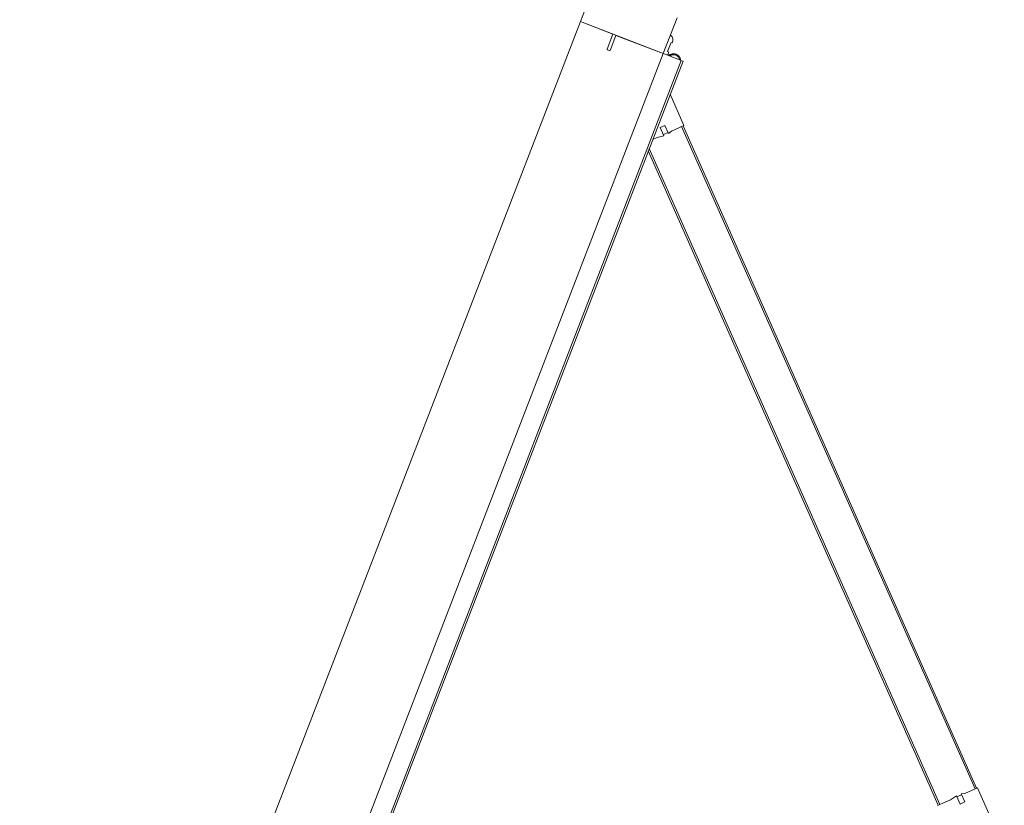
# Model space of a CAD drawing. Header units: inches. Extents: x 424 to 2043, y -237 to 445.
# Tile 89 of 256: x 716.998 to 718.125, y -113.985 to -113.085. Entities that reach past the tile are written whole.
import ezdxf

# ---------------------------------------------------------------- set-up
doc = ezdxf.new("R2010")
doc.units = ezdxf.units.IN
doc.header["$MEASUREMENT"] = 0
doc.layers.add('A-DOOR', color=31, linetype='Continuous', lineweight=9)

# ---------------------------------------------------------------- blocks, each defined once
blk = doc.blocks.new('5-panel_Bi-fold_external_door_10806 - Type 1-V8-اول')
at = {"layer": 'A-DOOR'}
for p, q in [((-1.6227, 0.7434), (-1.6764, 0.6897)), ((-1.6757, 0.689), (-2.262, 0.1027)), ((-1.6743, 0.6876), (-2.2606, 0.1012)), ((-1.6764, 0.6897), (-1.6652, 0.6785)), ((-1.6757, 0.689), (-1.6743, 0.6876)), ((-1.6652, 0.6785), (-1.6632, 0.675)), ((-1.6632, 0.675), (-1.6561, 0.6821)), ((-1.6518, 0.6779), (-1.6592, 0.6705)), ((-1.6561, 0.6821), (-1.6518, 0.6779)), ((-1.6624, 0.6757), (-1.6582, 0.6715)), ((-1.6592, 0.6705), (-1.6526, 0.6659)), ((-1.6526, 0.6659), (-1.641, 0.6543)), ((-1.6432, 0.6565), (-2.2239, 0.0757)), ((-1.6417, 0.655), (-2.2211, 0.0757)), ((-1.6432, 0.6565), (-1.6417, 0.655)), ((-2.2627, 0.1034), (-2.2904, 0.0757)), ((-2.2516, 0.0922), (-2.2627, 0.1034)), ((-2.2606, 0.1012), (-2.262, 0.1027)), ((-2.248, 0.0901), (-2.2516, 0.0922)), ((-2.2551, 0.083), (-2.248, 0.0901)), ((-2.2509, 0.0788), (-2.2551, 0.083)), ((-2.2435, 0.0861), (-2.2509, 0.0788)), ((-2.2445, 0.0851), (-2.2488, 0.0894)), ((-2.2389, 0.0796), (-2.2435, 0.0861)), ((-2.2351, 0.0757), (-2.2389, 0.0796)), ((2.581, 0.0759), (-2.331, 0.0759)), ((-2.331, 0.0755), (-2.331, 0.0759)), ((-2.331, 0.0743), (-2.331, 0.0755)), ((-2.331, 0.0737), (-2.331, 0.0743)), ((2.581, 0.0737), (-2.331, 0.0737)), ((-2.331, 0.0693), (-2.331, 0.0737)), ((-2.331, 0.0538), (-2.331, 0.0693)), ((-2.3461, 0.0569), (-2.3469, 0.0569)), ((-2.3461, 0.0569), (-2.3469, 0.0569)), ((-2.3461, 0.0553), (-2.3461, 0.0569)), ((-2.3461, 0.0553), (-2.3461, 0.0569)), ((-2.331, 0.0569), (-2.335, 0.0569)), ((-2.335, 0.0569), (-2.335, 0.0553)), ((-2.3325, 0.0594), (-2.3325, 0.0569)), ((-2.3325, 0.0594), (-2.3325, 0.0569)), ((-2.3325, 0.0594), (-2.3325, 0.0569)), ((-2.3325, 0.0594), (-2.3325, 0.0569)), ((-2.331, 0.0516), (-2.375, 0.0516)), ((-2.335, 0.0553), (-2.3461, 0.0553)), ((-2.331, 0.0516), (-2.331, 0.0538)), ((-2.331, -0.05), (-2.331, 0.0516)), ((-2.331, 0.0516), (2.581, 0.0516)), ((-2.331, -0.0065), (-2.331, 0.0516)), ((-2.3125, -0.0065), (-2.331, -0.0065)), ((-2.331, -0.05), (-2.331, -0.0102)), ((-2.331, -0.0102), (-2.3125, -0.0102)), ((-2.312, -0.0097), (-2.312, -0.007)), ((-2.375, -0.05), (-2.331, -0.05)), ((-2.331, -0.05), (2.581, -0.05))]:
    blk.add_line(p, q, dxfattribs=at)
at = {"layer": 'A-DOOR', "flags": 128}
blk.add_lwpolyline([(-2.3312, 0.0727), (-2.3315, 0.0725), (-2.3317, 0.0724), (-2.332, 0.0722), (-2.3323, 0.072), (-2.3325, 0.0718), (-2.3328, 0.0716), (-2.333, 0.0714), (-2.3332, 0.0712), (-2.3335, 0.0709), (-2.3337, 0.0707), (-2.3339, 0.0704), (-2.3341, 0.0702), (-2.3342, 0.0699), (-2.3344, 0.0696), (-2.3346, 0.0694), (-2.3347, 0.0691), (-2.3348, 0.0688), (-2.335, 0.0685), (-2.3351, 0.0682), (-2.3352, 0.0679), (-2.3352, 0.0676), (-2.3353, 0.0673), (-2.3354, 0.067), (-2.3354, 0.0666), (-2.3355, 0.0663), (-2.3355, 0.066), (-2.3355, 0.0657), (-2.3355, 0.0654), (-2.3355, 0.065), (-2.3355, 0.0647), (-2.3354, 0.0644), (-2.3354, 0.0641), (-2.3353, 0.0638), (-2.3352, 0.0635), (-2.3351, 0.0632), (-2.335, 0.0629), (-2.3349, 0.0626), (-2.3348, 0.0623), (-2.3346, 0.062), (-2.3345, 0.0617), (-2.3343, 0.0614), (-2.3342, 0.0612), (-2.334, 0.0609), (-2.3338, 0.0606), (-2.3336, 0.0604), (-2.3334, 0.0602), (-2.3331, 0.0599), (-2.3329, 0.0597), (-2.3327, 0.0595), (-2.3324, 0.0593), (-2.3322, 0.0591), (-2.3319, 0.0589), (-2.3316, 0.0587), (-2.3313, 0.0586), (-2.3311, 0.0584)], dxfattribs=at)
blk.add_lwpolyline([(-2.3312, 0.0727), (-2.3315, 0.0725), (-2.3317, 0.0724), (-2.332, 0.0722), (-2.3323, 0.072), (-2.3325, 0.0718), (-2.3328, 0.0716), (-2.333, 0.0714), (-2.3332, 0.0712), (-2.3335, 0.0709), (-2.3337, 0.0707), (-2.3339, 0.0704), (-2.3341, 0.0702), (-2.3342, 0.0699), (-2.3344, 0.0696), (-2.3346, 0.0694), (-2.3347, 0.0691), (-2.3348, 0.0688), (-2.335, 0.0685), (-2.3351, 0.0682), (-2.3352, 0.0679), (-2.3352, 0.0676), (-2.3353, 0.0673), (-2.3354, 0.067), (-2.3354, 0.0666), (-2.3355, 0.0663), (-2.3355, 0.066), (-2.3355, 0.0657), (-2.3355, 0.0654), (-2.3355, 0.065), (-2.3355, 0.0647), (-2.3354, 0.0644), (-2.3354, 0.0641), (-2.3353, 0.0638), (-2.3352, 0.0635), (-2.3351, 0.0632), (-2.335, 0.0629), (-2.3349, 0.0626), (-2.3348, 0.0623), (-2.3346, 0.062), (-2.3345, 0.0617), (-2.3343, 0.0614), (-2.3342, 0.0612), (-2.334, 0.0609), (-2.3338, 0.0606), (-2.3336, 0.0604), (-2.3334, 0.0602), (-2.3331, 0.0599), (-2.3329, 0.0597), (-2.3327, 0.0595), (-2.3324, 0.0593), (-2.3322, 0.0591), (-2.3319, 0.0589), (-2.3316, 0.0587), (-2.3313, 0.0586), (-2.3311, 0.0584)], dxfattribs=at)
blk.add_lwpolyline([(-2.3312, 0.0727), (-2.3315, 0.0725), (-2.3317, 0.0724), (-2.332, 0.0722), (-2.3323, 0.072), (-2.3325, 0.0718), (-2.3328, 0.0716), (-2.333, 0.0714), (-2.3332, 0.0712), (-2.3335, 0.0709), (-2.3337, 0.0707), (-2.3339, 0.0704), (-2.3341, 0.0702), (-2.3342, 0.0699), (-2.3344, 0.0696), (-2.3346, 0.0694), (-2.3347, 0.0691), (-2.3348, 0.0688), (-2.335, 0.0685), (-2.3351, 0.0682), (-2.3352, 0.0679), (-2.3352, 0.0676), (-2.3353, 0.0673), (-2.3354, 0.067), (-2.3354, 0.0666), (-2.3355, 0.0663), (-2.3355, 0.066), (-2.3355, 0.0657), (-2.3355, 0.0654), (-2.3355, 0.065), (-2.3355, 0.0647), (-2.3354, 0.0644), (-2.3354, 0.0641), (-2.3353, 0.0638), (-2.3352, 0.0635), (-2.3351, 0.0632), (-2.335, 0.0629), (-2.3349, 0.0626), (-2.3348, 0.0623), (-2.3346, 0.062), (-2.3345, 0.0617), (-2.3343, 0.0614), (-2.3342, 0.0612), (-2.334, 0.0609), (-2.3338, 0.0606), (-2.3336, 0.0604), (-2.3334, 0.0602), (-2.3331, 0.0599), (-2.3329, 0.0597), (-2.3327, 0.0595), (-2.3324, 0.0593), (-2.3322, 0.0591), (-2.3319, 0.0589), (-2.3316, 0.0587), (-2.3313, 0.0586), (-2.3311, 0.0584)], dxfattribs=at)
blk.add_lwpolyline([(-2.3312, 0.0727), (-2.3315, 0.0725), (-2.3317, 0.0724), (-2.332, 0.0722), (-2.3323, 0.072), (-2.3325, 0.0718), (-2.3328, 0.0716), (-2.333, 0.0714), (-2.3332, 0.0712), (-2.3335, 0.0709), (-2.3337, 0.0707), (-2.3339, 0.0704), (-2.3341, 0.0702), (-2.3342, 0.0699), (-2.3344, 0.0696), (-2.3346, 0.0694), (-2.3347, 0.0691), (-2.3348, 0.0688), (-2.335, 0.0685), (-2.3351, 0.0682), (-2.3352, 0.0679), (-2.3352, 0.0676), (-2.3353, 0.0673), (-2.3354, 0.067), (-2.3354, 0.0666), (-2.3355, 0.0663), (-2.3355, 0.066), (-2.3355, 0.0657), (-2.3355, 0.0654), (-2.3355, 0.065), (-2.3355, 0.0647), (-2.3354, 0.0644), (-2.3354, 0.0641), (-2.3353, 0.0638), (-2.3352, 0.0635), (-2.3351, 0.0632), (-2.335, 0.0629), (-2.3349, 0.0626), (-2.3348, 0.0623), (-2.3346, 0.062), (-2.3345, 0.0617), (-2.3343, 0.0614), (-2.3342, 0.0612), (-2.334, 0.0609), (-2.3338, 0.0606), (-2.3336, 0.0604), (-2.3334, 0.0602), (-2.3331, 0.0599), (-2.3329, 0.0597), (-2.3327, 0.0595), (-2.3324, 0.0593), (-2.3322, 0.0591), (-2.3319, 0.0589), (-2.3316, 0.0587), (-2.3313, 0.0586), (-2.3311, 0.0584)], dxfattribs=at)
blk.add_lwpolyline([(-2.3312, 0.0727), (-2.3315, 0.0725), (-2.3317, 0.0724), (-2.332, 0.0722), (-2.3323, 0.072), (-2.3325, 0.0718), (-2.3328, 0.0716), (-2.333, 0.0714), (-2.3332, 0.0712), (-2.3335, 0.0709), (-2.3337, 0.0707), (-2.3339, 0.0704), (-2.3341, 0.0702), (-2.3342, 0.0699), (-2.3344, 0.0696), (-2.3346, 0.0694), (-2.3347, 0.0691), (-2.3348, 0.0688), (-2.335, 0.0685), (-2.3351, 0.0682), (-2.3352, 0.0679), (-2.3352, 0.0676), (-2.3353, 0.0673), (-2.3354, 0.067), (-2.3354, 0.0666), (-2.3355, 0.0663), (-2.3355, 0.066), (-2.3355, 0.0657), (-2.3355, 0.0654), (-2.3355, 0.065), (-2.3355, 0.0647), (-2.3354, 0.0644), (-2.3354, 0.0641), (-2.3353, 0.0638), (-2.3352, 0.0635), (-2.3351, 0.0632), (-2.335, 0.0629), (-2.3349, 0.0626), (-2.3348, 0.0623), (-2.3346, 0.062), (-2.3345, 0.0617), (-2.3343, 0.0614), (-2.3342, 0.0612), (-2.334, 0.0609), (-2.3338, 0.0606), (-2.3336, 0.0604), (-2.3334, 0.0602), (-2.3331, 0.0599), (-2.3329, 0.0597), (-2.3327, 0.0595), (-2.3324, 0.0593), (-2.3322, 0.0591), (-2.3319, 0.0589), (-2.3316, 0.0587), (-2.3313, 0.0586), (-2.3311, 0.0584)], dxfattribs=at)
blk.add_lwpolyline([(-2.3312, 0.0727), (-2.3315, 0.0725), (-2.3317, 0.0724), (-2.332, 0.0722), (-2.3323, 0.072), (-2.3325, 0.0718), (-2.3328, 0.0716), (-2.333, 0.0714), (-2.3332, 0.0712), (-2.3335, 0.0709), (-2.3337, 0.0707), (-2.3339, 0.0704), (-2.3341, 0.0702), (-2.3342, 0.0699), (-2.3344, 0.0696), (-2.3346, 0.0694), (-2.3347, 0.0691), (-2.3348, 0.0688), (-2.335, 0.0685), (-2.3351, 0.0682), (-2.3352, 0.0679), (-2.3352, 0.0676), (-2.3353, 0.0673), (-2.3354, 0.067), (-2.3354, 0.0666), (-2.3355, 0.0663), (-2.3355, 0.066), (-2.3355, 0.0657), (-2.3355, 0.0654), (-2.3355, 0.065), (-2.3355, 0.0647), (-2.3354, 0.0644), (-2.3354, 0.0641), (-2.3353, 0.0638), (-2.3352, 0.0635), (-2.3351, 0.0632), (-2.335, 0.0629), (-2.3349, 0.0626), (-2.3348, 0.0623), (-2.3346, 0.062), (-2.3345, 0.0617), (-2.3343, 0.0614), (-2.3342, 0.0612), (-2.334, 0.0609), (-2.3338, 0.0606), (-2.3336, 0.0604), (-2.3334, 0.0602), (-2.3331, 0.0599), (-2.3329, 0.0597), (-2.3327, 0.0595), (-2.3324, 0.0593), (-2.3322, 0.0591), (-2.3319, 0.0589), (-2.3316, 0.0587), (-2.3313, 0.0586), (-2.3311, 0.0584)], dxfattribs=at)
blk.add_lwpolyline([(-2.3312, 0.0727), (-2.3315, 0.0725), (-2.3317, 0.0724), (-2.332, 0.0722), (-2.3323, 0.072), (-2.3325, 0.0718), (-2.3328, 0.0716), (-2.333, 0.0714), (-2.3332, 0.0712), (-2.3335, 0.0709), (-2.3337, 0.0707), (-2.3339, 0.0704), (-2.3341, 0.0702), (-2.3342, 0.0699), (-2.3344, 0.0696), (-2.3346, 0.0694), (-2.3347, 0.0691), (-2.3348, 0.0688), (-2.335, 0.0685), (-2.3351, 0.0682), (-2.3352, 0.0679), (-2.3352, 0.0676), (-2.3353, 0.0673), (-2.3354, 0.067), (-2.3354, 0.0666), (-2.3355, 0.0663), (-2.3355, 0.066), (-2.3355, 0.0657), (-2.3355, 0.0654), (-2.3355, 0.065), (-2.3355, 0.0647), (-2.3354, 0.0644), (-2.3354, 0.0641), (-2.3353, 0.0638), (-2.3352, 0.0635), (-2.3351, 0.0632), (-2.335, 0.0629), (-2.3349, 0.0626), (-2.3348, 0.0623), (-2.3346, 0.062), (-2.3345, 0.0617), (-2.3343, 0.0614), (-2.3342, 0.0612), (-2.334, 0.0609), (-2.3338, 0.0606), (-2.3336, 0.0604), (-2.3334, 0.0602), (-2.3331, 0.0599), (-2.3329, 0.0597), (-2.3327, 0.0595), (-2.3324, 0.0593), (-2.3322, 0.0591), (-2.3319, 0.0589), (-2.3316, 0.0587), (-2.3313, 0.0586), (-2.3311, 0.0584)], dxfattribs=at)
blk.add_lwpolyline([(-2.3312, 0.0727), (-2.3315, 0.0725), (-2.3317, 0.0724), (-2.332, 0.0722), (-2.3323, 0.072), (-2.3325, 0.0718), (-2.3328, 0.0716), (-2.333, 0.0714), (-2.3332, 0.0712), (-2.3335, 0.0709), (-2.3337, 0.0707), (-2.3339, 0.0704), (-2.3341, 0.0702), (-2.3342, 0.0699), (-2.3344, 0.0696), (-2.3346, 0.0694), (-2.3347, 0.0691), (-2.3348, 0.0688), (-2.335, 0.0685), (-2.3351, 0.0682), (-2.3352, 0.0679), (-2.3352, 0.0676), (-2.3353, 0.0673), (-2.3354, 0.067), (-2.3354, 0.0666), (-2.3355, 0.0663), (-2.3355, 0.066), (-2.3355, 0.0657), (-2.3355, 0.0654), (-2.3355, 0.065), (-2.3355, 0.0647), (-2.3354, 0.0644), (-2.3354, 0.0641), (-2.3353, 0.0638), (-2.3352, 0.0635), (-2.3351, 0.0632), (-2.335, 0.0629), (-2.3349, 0.0626), (-2.3348, 0.0623), (-2.3346, 0.062), (-2.3345, 0.0617), (-2.3343, 0.0614), (-2.3342, 0.0612), (-2.334, 0.0609), (-2.3338, 0.0606), (-2.3336, 0.0604), (-2.3334, 0.0602), (-2.3331, 0.0599), (-2.3329, 0.0597), (-2.3327, 0.0595), (-2.3324, 0.0593), (-2.3322, 0.0591), (-2.3319, 0.0589), (-2.3316, 0.0587), (-2.3313, 0.0586), (-2.3311, 0.0584)], dxfattribs=at)
at = {"layer": 'A-DOOR'}
for centre, radius, start, end in [((-2.3275, 0.0656), 0.007, 124.641, 235.359), ((-2.3469, 0.0499), 0.007, 90, 159.7478), ((-2.3469, 0.0499), 0.007, 90, 159.7478), ((-2.3275, 0.0656), 0.008, 231.3178, 244.0452), ((-2.3275, 0.0656), 0.008, 231.3178, 244.0452), ((-2.3275, 0.0656), 0.008, 231.3178, 244.0452), ((-2.3275, 0.0656), 0.008, 231.3178, 244.0452), ((-2.353, 0.0521), 0.0005, 159.7478, 270), ((-2.353, 0.0521), 0.0005, 159.7478, 270), ((-2.3125, -0.007), 0.0005, 0, 90), ((-2.3125, -0.0097), 0.0005, 270, 0)]:
    blk.add_arc(centre, radius, start, end, dxfattribs=at)

msp = doc.modelspace()

# ---------------------------------------------------------------- block references
at = {"layer": 'A-DOOR', "rotation": 248.8941701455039}
msp.add_blockref('5-panel_Bi-fold_external_door_10806 - Type 1-V8-اول', (716.8475, -115.2803), dxfattribs=at)

doc.saveas('drawing.dxf')
